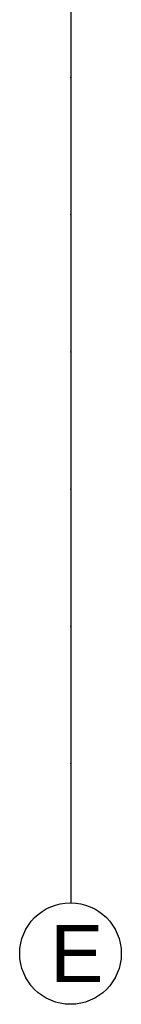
# Model space of a CAD drawing. Header units: millimetres. Extents: x -7023 to 53801, y 9849 to 33561.
# Tile 9 of 256: x 8164 to 8209, y 15056 to 15487. Entities that reach past the tile are written whole.
import ezdxf

# ---------------------------------------------------------------- set-up
doc = ezdxf.new("R2010")
doc.units = ezdxf.units.MM
doc.linetypes.add('DASHDOTX2', pattern=[2, 1, -0.5, 0, -0.5])
doc.layers.add('.IE_podklad', color=252, linetype='Continuous')
doc.layers.add('PROJEKT osie', color=251, linetype='DASHDOTX2', lineweight=9)
doc.styles.get("Standard").update_dxf_attribs({"font": 'arial.ttf'})

# ---------------------------------------------------------------- blocks, each defined once
blk = doc.blocks.new('OSIE DOMKU')
at = {"layer": 'PROJEKT osie', "ltscale": 30}
blk.add_line((-31062.61, 6226.35), (-31062.61, 4137.08), dxfattribs=at)
at = {"layer": 'PROJEKT osie', "linetype": 'Continuous'}
blk.add_circle((-31062.73, 4114.84), 22.24, dxfattribs=at)
at = {"layer": 'PROJEKT osie', "char_height": 25, "attachment_point": 1}
for insert, width in [((-31071.62, 4127.3), 28.9139), ((-31071.59, 4127.3), 492.1163)]:
    blk.add_mtext('E', dxfattribs=dict(at, insert=insert, width=width))

msp = doc.modelspace()

# ---------------------------------------------------------------- linework, layer by layer
at = {"layer": '.IE_podklad', "ltscale": 30}
msp.add_line((8186.46, 17189.41), (8186.46, 15100.14), dxfattribs=at)
at = {"layer": '.IE_podklad', "linetype": 'Continuous'}
msp.add_circle((8186.35, 15077.9), 22.24, dxfattribs=at)

# ---------------------------------------------------------------- block references
at = {"layer": '.IE_podklad'}
msp.add_blockref('OSIE DOMKU', (39249.07, 10963.06), dxfattribs=at)

# ---------------------------------------------------------------- texts
at = {"layer": '.IE_podklad', "char_height": 25, "attachment_point": 1}
for insert, width in [((8177.46, 15090.36), 28.9139), ((8177.48, 15090.36), 492.1163)]:
    msp.add_mtext('E', dxfattribs=dict(at, insert=insert, width=width))

doc.saveas('drawing.dxf')
